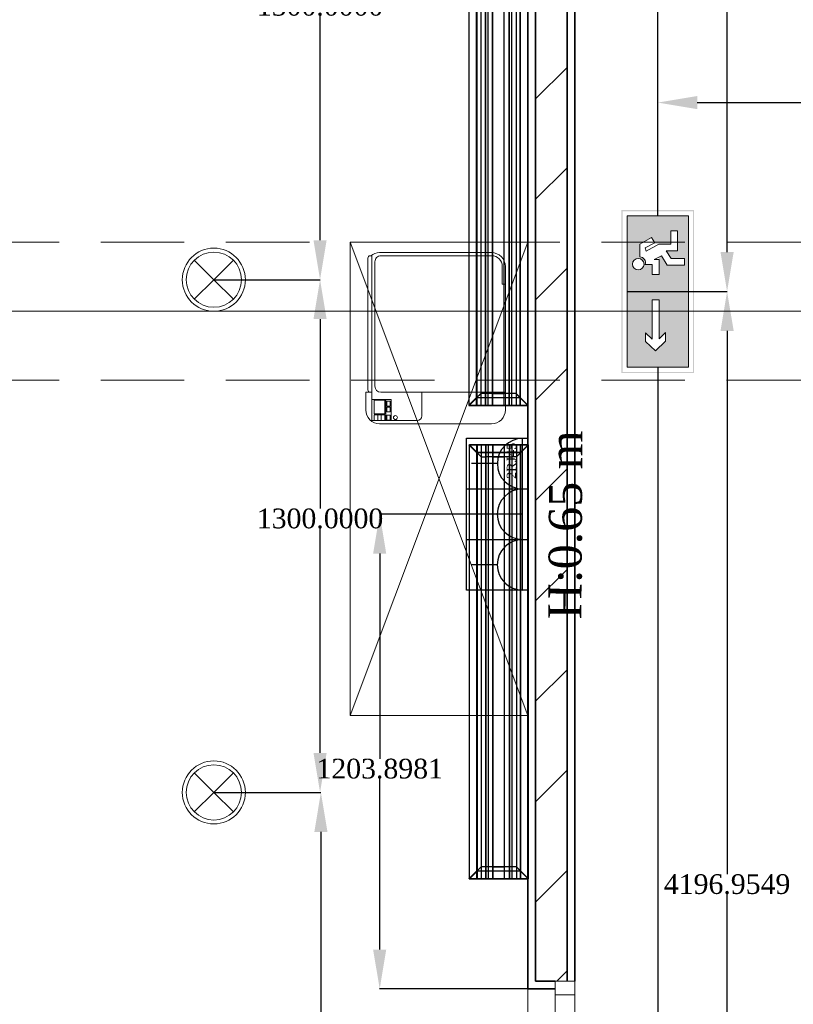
# Model space of a CAD drawing. Header units: inches. Extents: x -78787 to 29484, y -9517 to 23232.
# Tile 27 of 256: x -15382 to -13420, y -2114 to 383. Entities that reach past the tile are written whole.
import ezdxf
from ezdxf import colors
from ezdxf.entities.mleader import LeaderData, LeaderLine
from ezdxf.enums import TextEntityAlignment as Align
from ezdxf.math import Vec2, Vec3

# ---------------------------------------------------------------- set-up
doc = ezdxf.new("R2010")
doc.units = ezdxf.units.IN
doc.header["$MEASUREMENT"] = 0
doc.linetypes.add('Dot & Dashed', pattern=[670.277762, 317.5, -176.388889, 0, -176.388874])
doc.linetypes.add('Hidden', pattern=[317.5, 211.666667, -105.833333])
for name, color, linetype in [('- ავარიული განათება', 7, 'Continuous'), ('- განათება', 7, 'Continuous'), ('- მექანიკური ნაწილი', 7, 'Continuous'), ('- საშტეფცელო როზეტები', 7, 'Continuous'), ('Edges', 7, 'Continuous'), ('New_Structural - Bearing', 7, 'Continuous'), ('Structural - Bearing', 7, 'Continuous'), ('Structural - Grid', 7, 'Continuous')]:
    doc.layers.add(name, color=color, linetype=linetype)
for name, color, linetype, lineweight in [('New_Archicad Windows_Pen_No__1', 7, 'Continuous', 13), ('New_Interior - Furniture _Pen_No__1', 7, 'Continuous', 13), ('New_Structural - Bearing_Pen_No__1', 7, 'Continuous', 13), ('New_Structural - Bearing_Pen_No__6', 5, 'Continuous', 35)]:
    doc.layers.add(name, color=color, linetype=linetype, lineweight=lineweight)
for name, color, linetype, lineweight, true_color in [('New_Interior - Lamp_Pen_No__77', 7, 'Continuous', 20, 0xffeb28), ('New_Structural - Bearing_Pen_No__57', 7, 'Continuous', 25, 0xdcd214), ('Structural - Bearing_Pen_No__102', 7, 'Continuous', 13, 0xcccccc), ('Structural - Grid_Pen_No__81', 7, 'Continuous', 20, 0x6a6a6a)]:
    doc.layers.add(name, color=color, linetype=linetype, lineweight=lineweight, true_color=true_color)
doc.styles.add('CT', font='ARIALN.TTF', dxfattribs={"height": 200})
doc.styles.add('GENERATED_STYLE_2', font='txt')
doc.styles.get("Standard").update_dxf_attribs({"font": 'arial.ttf'})
doc.dimstyles.get("Standard").update_dxf_attribs({"dimtxt": 0.18, "dimasz": 0.18, "dimexe": 0.18, "dimexo": 0.0625, "dimgap": 0.09, "dimtad": 0, "dimtih": 1, "dimtoh": 1, "dimdec": 4, "dimzin": 0, "dimdsep": 46, "dimtxsty": 'Standard', "dimcen": 0.09, "dimadec": 0, "dimazin": 0, "dimtfac": 1, "dimtdec": 4, "dimtofl": 0, "dimtmove": 0, "dimatfit": 3, "dimfxl": 1, "dimtolj": 1, "dimtzin": 0, "dimarcsym": 0})

# ---------------------------------------------------------------- blocks, each defined once
blk = doc.blocks.new('Horizontal Multi-Sash Window_8')
at = {"layer": 'New_Archicad Windows_Pen_No__1', "color": 7, "linetype": 'Continuous', "lineweight": 13}
for p, q in [((-500, 70), (-480, 70)), ((-480, 70), (480, 70)), ((-480, 0), (-480, 70)), ((500, 70), (480, 70)), ((480, 0), (480, 70)), ((-500, 0), (-465, 0)), ((-500, 0), (-500, -30)), ((-500, 0), (-500, -30)), ((-465, 0), (-465, -50)), ((-465, 0), (465, 0)), ((465, -50), (465, 0)), ((465, 0), (500, 0)), ((500, 0), (500, -30)), ((500, 0), (500, -30)), ((-500, -30), (-500, -50)), ((-500, -30), (-500, -50)), ((500, -30), (500, -50)), ((500, -30), (500, -50)), ((-500, -50), (500, -50)), ((-465, -50), (-500, -50)), ((465, -50), (-465, -50)), ((500, -50), (465, -50))]:
    blk.add_line(p, q, dxfattribs=at)
blk = doc.blocks.new('Wall_52', base_point=(-39313.2, 16516.1))
at = {"layer": 'New_Structural - Bearing_Pen_No__57', "linetype": 'Continuous', "lineweight": 25, "true_color": 0xdcd214}
h = blk.add_hatch(dxfattribs=at)
h.set_pattern_fill('MASONRY_BLOCK', color=52, style=0, pattern_type=2)
h.set_pattern_definition([(45, (0, 0), (-127.2792, 127.2792), [])])
h.paths.add_polyline_path([(-39413.2, 18964.5), (-39363.2, 18964.5), (-39333.2, 18964.5), (-39333.2, 23974.3), (-39413.2, 23974.3)])
at = {"layer": 'New_Structural - Bearing_Pen_No__1', "color": 7, "linetype": 'Continuous', "lineweight": 13}
for p, q in [((-39363.2, 18964.5), (-39363.2, 18944.5)), ((-39363.2, 18964.5), (-39333.2, 18964.5)), ((-39333.2, 18964.5), (-39313.2, 18964.5))]:
    blk.add_line(p, q, dxfattribs=at)
at = {"layer": 'New_Structural - Bearing_Pen_No__6', "color": 5, "linetype": 'Continuous', "lineweight": 35}
for p, q in [((-39413.2, 23974.3), (-39413.2, 18964.5)), ((-39333.2, 18964.5), (-39333.2, 23974.3)), ((-39433.2, 18964.5), (-39433.2, 18944.5)), ((-39413.2, 18964.5), (-39363.2, 18964.5)), ((-39363.2, 18944.5), (-39433.2, 18944.5))]:
    blk.add_line(p, q, dxfattribs=at)
at = {"layer": 'New_Structural - Bearing_Pen_No__6', "color": 5, "linetype": 'Continuous', "lineweight": 35, "flags": 128}
for points in [[(-39433.2, 23974.3), (-39433.2, 18964.5)], [(-39313.2, 18964.5), (-39313.2, 23974.3)]]:
    blk.add_lwpolyline(points, dxfattribs=at)
at = {"layer": 'New_Archicad Windows_Pen_No__1', "color": 7, "linetype": 'Continuous', "lineweight": 13, "zscale": 1000, "rotation": 90}
blk.add_blockref('Horizontal Multi-Sash Window_8', (-39363.2, 18464.5), dxfattribs=at)
blk = doc.blocks.new('Standard grid marker')
at = {"layer": 'Structural - Grid_Pen_No__81', "color": 251, "linetype": 'Continuous', "lineweight": 20, "true_color": 0x6a6a6a}
blk.add_line((1000, 0), (51328.1, 0), dxfattribs=at)
at = {"layer": 'Structural - Grid_Pen_No__81', "color": 251, "lineweight": 20, "true_color": 0x6a6a6a, "style": 'GENERATED_STYLE_2'}
for tag, p in [('AC_MarkerText_1_0', (-100, -144)), ('AC_MarkerText_1_1', (52428.1, -144))]:
    blk.add_attdef(tag, text='', height=100, rotation=180, dxfattribs=at).set_placement(p, align=Align.TOP_CENTER)
blk = doc.blocks.new('Wardrobe 01')
at = {"layer": 'New_Interior - Furniture _Pen_No__1', "color": 7, "linetype": 'Continuous', "lineweight": 13}
for p, q in [((1200, 0), (0, 450)), ((0, 0), (1200, 450))]:
    blk.add_line(p, q, dxfattribs=at)
at = {"layer": 'New_Interior - Furniture _Pen_No__1', "color": 7, "linetype": 'Continuous', "lineweight": 13, "flags": 128}
blk.add_lwpolyline([(0, 0), (1200, 0), (1200, 450), (0, 450)], close=True, dxfattribs=at)
blk = doc.blocks.new('Copier Desktop')
at = {"layer": 'New_Interior - Furniture _Pen_No__1', "color": 7, "linetype": 'Continuous', "lineweight": 13}
for p, q in [((80, 354), (80, 38)), ((354, 346), (354, 354)), ((399, 346), (354, 346)), ((426, 38), (426, 319)), ((8, 12.7), (8, 130)), ((20, 142), (80, 142)), ((8, 64), (62, 64)), ((8, 51), (62, 51)), ((22, 61.5), (9.5, 61.5)), ((9.5, 61.5), (9.5, 53.5)), ((9.5, 53.5), (22, 53.5)), ((22, 53.5), (22, 61.5)), ((42, 61.5), (30, 61.5)), ((30, 61.5), (30, 53.5)), ((30, 53.5), (42, 53.5)), ((42, 53.5), (42, 61.5)), ((57, 61.5), (45, 61.5)), ((45, 61.5), (45, 53.5)), ((45, 53.5), (57, 53.5)), ((57, 53.5), (57, 61.5)), ((62, 15), (62, 64)), ((23, 48), (8, 48)), ((8, 48), (8, 21)), ((8, 39), (23, 39)), ((8, 30), (23, 30)), ((23, 21), (23, 48)), ((60, 48), (25, 48)), ((25, 48), (25, 21)), ((60, 21), (60, 48)), ((8, 21), (23, 21)), ((8, 15), (80, 15)), ((25, 21), (60, 21)), ((95, 23), (411, 23))]:
    blk.add_line(p, q, dxfattribs=at)
at = {"layer": 'New_Interior - Furniture _Pen_No__1', "color": 7, "linetype": 'Continuous', "lineweight": 13, "flags": 128}
for points in [[(35, 0), (80, 0), (80, 15), (426, 15), (426, 12.7, 0.174158), (434, 35), (434, 319, 0.414214), (399, 354), (35, 354, 0.414214), (0, 319), (0, 35, 0.414214)], [(80, 15), (80, 11, 0.414214), (86, 5), (420, 5, 0.414214), (426, 11), (426, 15)]]:
    blk.add_lwpolyline(points, format="xyb", close=True, dxfattribs=at)
at = {"layer": 'New_Interior - Furniture _Pen_No__1', "color": 7, "linetype": 'Continuous', "lineweight": 13}
blk.add_circle((15.8, 75), 5, dxfattribs=at)
for centre, radius, start, end in [((399, 319), 27, 0, 90), ((20, 130), 12, 90, 180), ((95, 38), 15, 180, 270), ((411, 38), 15, 270, 0)]:
    blk.add_arc(centre, radius, start, end, dxfattribs=at)
blk = doc.blocks.new('Beam_11', base_point=(-47008.8, 20663))
at = {"layer": 'Structural - Bearing_Pen_No__102', "color": 254, "linetype": 'Hidden', "lineweight": 13, "true_color": 0xcccccc}
for p, q in [((-40833.8, 20838), (-35183.8, 20838)), ((-40833.8, 20488), (-35183.8, 20488))]:
    blk.add_line(p, q, dxfattribs=at)
at = {"layer": 'Structural - Bearing_Pen_No__102', "color": 254, "linetype": 'Dot & Dashed', "lineweight": 13, "true_color": 0xcccccc}
blk.add_line((-47008.8, 20663), (991.2, 20663), dxfattribs=at)
blk = doc.blocks.new('2 cali internetis rozeti')
at = {"layer": '- საშტეფცელო როზეტები', "color": 5}
for p, q in [((-9463.5, -8848.5), (-9463.5, -8783.2)), ((-9527.6, -8912.7), (-9399.3, -8912.7))]:
    blk.add_line(p, q, dxfattribs=at)
blk.add_arc((-9463.5, -8912.7), 64.1, 0, 180, dxfattribs=at)
at = {"layer": '- საშტეფცელო როზეტები', "color": 1, "insert": (-9502, -8872.5), "char_height": 23.657, "attachment_point": 1}
blk.add_mtext_dynamic_manual_height_columns('{\\fSylfaen|b0|i0|c0|p18;2RJ45}', width=4.298, gutter_width=0.0538, heights=[0], dxfattribs=at)
blk = doc.blocks.new('3-იანი ჩარჩო')
at = {"layer": '- საშტეფცელო როზეტები', "color": 5}
for points in [[(8472, 3410.2), (8472, 3565.2), (8600.2, 3565.2)], [(8600.2, 3565.2), (8728.5, 3565.2)], [(8600.2, 3565.2), (8600.2, 3410.2)], [(8728.5, 3565.2), (8856.8, 3565.2), (8856.8, 3410.2), (8728.5, 3410.2)], [(8728.5, 3565.2), (8728.5, 3410.2)], [(8600.2, 3410.2), (8472, 3410.2)], [(8728.5, 3410.2), (8600.2, 3410.2)]]:
    blk.add_lwpolyline(points, dxfattribs=at)
blk = doc.blocks.new('- საშტეფცელო როზეტი IP22')
at = {"layer": '- საშტეფცელო როზეტები', "color": 5}
for p, q in [((8536.7, 3822.7), (8536.7, 3888.1)), ((8472.6, 3758.6), (8600.9, 3758.6))]:
    blk.add_line(p, q, dxfattribs=at)
blk.add_arc((8536.7, 3758.6), 64.1, 0, 180, dxfattribs=at)
blk = doc.blocks.new('Recessed Spot')
at = {"layer": 'New_Interior - Lamp_Pen_No__77', "color": 2, "linetype": 'Continuous', "lineweight": 20, "true_color": 0xffeb28}
for q in [(-49.5, 49.5), (49.5, 49.5), (-49.5, -49.5), (49.5, -49.5)]:
    blk.add_line((0, 0), q, dxfattribs=at)
at = {"layer": 'New_Interior - Lamp_Pen_No__77', "color": 2, "linetype": 'Continuous', "lineweight": 20, "true_color": 0xffeb28, "flags": 128}
blk.add_lwpolyline([(80, 0, 1), (-80, 0, 1)], format="xyb", close=True, dxfattribs=at)
at = {"layer": 'New_Interior - Lamp_Pen_No__77', "color": 2, "linetype": 'Continuous', "lineweight": 20, "true_color": 0xffeb28}
blk.add_circle((0, 0), 70, dxfattribs=at)
blk = doc.blocks.new('lineardiffplan')
blk.add_lwpolyline([(393.1, 274.9), (1492.8, 274.9), (1492.8, 124.4), (393.1, 124.4)], close=True)
at = {"layer": 'Edges'}
for p, q in [((392.8, 274.9), (392.8, 274.6)), ((393.1, 274.9), (392.8, 274.9)), ((422.8, 244.9), (392.8, 274.9)), ((393.1, 274.9), (393.2, 274.8)), ((393.2, 274.8), (412.7, 255.3)), ((1462.8, 244.9), (1492.8, 274.9)), ((1472.9, 255.3), (1492.4, 274.8)), ((1492.4, 274.8), (1492.5, 274.9)), ((1492.8, 274.9), (1492.5, 274.9)), ((1492.8, 274.5), (1492.8, 274.9)), ((392.8, 274.6), (392.9, 274.5)), ((392.9, 125.2), (392.9, 274.5)), ((412.4, 255), (392.9, 274.5)), ((1492.8, 255.3), (392.9, 255.3)), ((392.9, 254.9), (1492.8, 254.9)), ((412.4, 144.7), (412.4, 255)), ((412.8, 254.6), (412.4, 255)), ((412.7, 255.3), (413.1, 254.9)), ((412.8, 145.1), (412.8, 254.6)), ((412.8, 254.6), (422.8, 244.6)), ((413.1, 254.9), (423.1, 244.9)), ((1472.5, 254.9), (1462.5, 244.9)), ((1462.9, 244.6), (1472.8, 254.5)), ((1472.9, 255.3), (1472.5, 254.9)), ((1472.8, 254.5), (1473.2, 254.9)), ((1472.8, 254.5), (1472.8, 145.3)), ((1473.2, 254.9), (1492.8, 274.5)), ((1473.2, 144.9), (1473.2, 254.9)), ((1492.8, 274.5), (1492.8, 274.5)), ((1492.8, 125.4), (1492.8, 274.5)), ((392.9, 244.9), (1492.8, 244.9)), ((392.9, 233.2), (1492.8, 233.2)), ((392.9, 233), (1492.8, 233)), ((392.9, 226.8), (1492.8, 226.8)), ((392.9, 226.5), (1492.8, 226.5)), ((422.8, 244.6), (422.8, 244.9)), ((422.8, 244.9), (423.1, 244.9)), ((422.8, 244.6), (422.8, 244.6)), ((422.8, 244.6), (422.8, 233.2)), ((422.8, 233), (422.8, 233.2)), ((422.8, 226.8), (422.8, 233)), ((422.8, 226.5), (422.8, 226.8)), ((422.8, 214.9), (422.8, 226.5)), ((423.1, 244.9), (423.1, 244.9)), ((1462.5, 244.9), (1462.5, 244.9)), ((1462.5, 244.9), (1462.8, 244.9)), ((1462.8, 244.9), (1462.9, 244.6)), ((1462.8, 244.5), (1462.9, 244.6)), ((1462.8, 233.2), (1462.8, 244.5)), ((1462.8, 233), (1462.8, 233.2)), ((1462.8, 226.8), (1462.8, 233)), ((1462.8, 226.5), (1462.8, 226.8)), ((1462.8, 214.9), (1462.8, 226.5)), ((392.9, 214.9), (1492.8, 214.9)), ((1492.8, 214.8), (392.9, 214.8)), ((422.4, 214.9), (422.3, 214.9)), ((422.8, 214.9), (422.4, 214.9)), ((422.8, 184.9), (422.8, 214.9)), ((423.2, 214.9), (422.8, 214.9)), ((423.2, 214.8), (422.8, 214.9)), ((423.2, 214.8), (423.2, 214.9)), ((423.2, 214.8), (423.2, 184.9)), ((1462.8, 214.9), (1462.4, 214.9)), ((1462.4, 214.9), (1462.4, 214.8)), ((1462.8, 214.9), (1462.4, 214.8)), ((1462.4, 184.9), (1462.4, 214.8)), ((1462.8, 214.9), (1462.8, 184.9)), ((1462.8, 214.9), (1463.2, 214.9)), ((1463.2, 214.9), (1463.3, 214.9)), ((1492.8, 184.9), (392.9, 184.9)), ((422.4, 184.9), (422.3, 184.9)), ((422.8, 184.9), (422.4, 184.9)), ((422.8, 184.9), (423.2, 184.9)), ((422.8, 173.2), (422.8, 184.9)), ((1462.4, 184.9), (1462.8, 184.9)), ((1462.8, 173.2), (1462.8, 184.9)), ((1463.2, 184.9), (1462.8, 184.9)), ((1463.2, 184.9), (1463.3, 184.9)), ((392.8, 124.9), (422.8, 154.9)), ((392.9, 173.2), (1492.8, 173.2)), ((392.9, 173), (1492.8, 173)), ((392.9, 166.8), (1492.8, 166.8)), ((392.9, 166.5), (1492.8, 166.5)), ((392.9, 154.9), (1492.8, 154.9)), ((412.8, 145.1), (422.8, 155.1)), ((423.1, 154.8), (413.1, 144.9)), ((422.8, 173), (422.8, 173.2)), ((422.8, 173), (422.8, 166.8)), ((422.8, 166.5), (422.8, 166.8)), ((422.8, 155.1), (422.8, 166.5)), ((422.8, 154.9), (422.8, 155.1)), ((422.8, 155.1), (422.8, 155.1)), ((423.1, 154.8), (422.8, 154.9)), ((423.1, 154.8), (423.1, 154.9)), ((1462.5, 154.8), (1462.4, 154.9)), ((1462.8, 154.9), (1462.5, 154.8)), ((1462.5, 154.8), (1472.4, 144.9)), ((1462.8, 173), (1462.8, 173.2)), ((1462.8, 166.8), (1462.8, 173)), ((1462.8, 166.5), (1462.8, 166.8)), ((1462.8, 155.3), (1462.8, 166.5)), ((1462.9, 155.2), (1462.8, 155.3)), ((1462.9, 155.2), (1462.8, 154.9)), ((1462.8, 154.9), (1492.8, 124.9)), ((1472.8, 145.3), (1462.9, 155.2)), ((392.9, 125.2), (392.8, 125.1)), ((392.8, 125.1), (392.8, 124.9)), ((392.8, 124.9), (393.1, 124.9)), ((1492.8, 144.9), (392.9, 144.9)), ((392.9, 125.2), (412.4, 144.7)), ((392.9, 144.5), (1492.8, 144.5)), ((393.2, 124.9), (393.1, 124.9)), ((412.7, 144.5), (393.2, 124.9)), ((412.8, 145.1), (412.4, 144.7)), ((412.7, 144.5), (413.1, 144.9)), ((1472.4, 144.9), (1472.8, 144.5)), ((1473.2, 144.9), (1472.8, 145.3)), ((1472.8, 144.5), (1492.4, 124.9)), ((1473.2, 144.9), (1492.8, 125.4)), ((1492.4, 124.9), (1492.8, 124.9)), ((1492.4, 124.9), (1492.4, 124.9)), ((1492.8, 125.3), (1492.8, 125.4)), ((1492.8, 124.9), (1492.8, 125.3))]:
    blk.add_line(p, q, dxfattribs=at)
blk = doc.blocks.new('_DotSmall')
at = {"color": 0, "linetype": 'ByBlock', "const_width": 0.5}
blk.add_lwpolyline([(-0.0625, 0, 1), (0.0625, 0, 1)], format="xyb", close=True, dxfattribs=at)
blk = doc.blocks.new('*D655')
at = {"layer": '- განათება', "color": 0, "lineweight": -2, "transparency": 16777216}
for p, q in [((-14889.7, 1023.4), (-14620.2, 1023.4)), ((-14620.3, 923.4), (-14620.3, 443.1)), ((-14620.3, -176.6), (-14620.3, 391.9)), ((-14889.7, -276.6), (-14620.2, -276.6))]:
    blk.add_line(p, q, dxfattribs=at)
at = {"layer": '- განათება', "color": 0, "transparency": 16777216}
for points in [[(-14637, 923.4), (-14603.7, 923.4), (-14620.3, 1023.4)], [(-14637, -176.6), (-14603.7, -176.6), (-14620.3, -276.6)]]:
    blk.add_solid(points, dxfattribs=at)
at = {"layer": 'Defpoints', "color": 0, "transparency": 16777216}
for p in [(-14889.8, 1023.4), (-14889.8, -276.6), (-14620.3, -276.6)]:
    blk.add_point(p, dxfattribs=at)
at = {"layer": '- განათება', "color": 0, "transparency": 16777216, "insert": (-14620.3, 417.5), "char_height": 50, "attachment_point": 5}
blk.add_mtext('\\A1;{\\fSylfaen|b0|i0|c0|p18;1300.0000}', dxfattribs=at)
blk = doc.blocks.new('*D656')
at = {"layer": '- განათება', "color": 0, "lineweight": -2, "transparency": 16777216}
for p, q in [((-14889.7, -276.6), (-14620.2, -276.6)), ((-14620.3, -376.6), (-14620.3, -856.9)), ((-14620.3, -1476.6), (-14620.3, -908.1)), ((-14889.7, -1576.6), (-14620.2, -1576.6))]:
    blk.add_line(p, q, dxfattribs=at)
at = {"layer": '- განათება', "color": 0, "transparency": 16777216}
for points in [[(-14637, -376.6), (-14603.7, -376.6), (-14620.3, -276.6)], [(-14637, -1476.6), (-14603.7, -1476.6), (-14620.3, -1576.6)]]:
    blk.add_solid(points, dxfattribs=at)
at = {"layer": 'Defpoints', "color": 0, "transparency": 16777216}
for p in [(-14889.8, -276.6), (-14889.8, -1576.6), (-14620.3, -1576.6)]:
    blk.add_point(p, dxfattribs=at)
at = {"layer": '- განათება', "color": 0, "transparency": 16777216, "insert": (-14620.3, -882.5), "char_height": 50, "attachment_point": 5}
blk.add_mtext('\\A1;{\\fSylfaen|b0|i0|c0|p18;1300.0000}', dxfattribs=at)
blk = doc.blocks.new('*D657')
at = {"layer": '- განათება', "color": 0, "lineweight": -2, "transparency": 16777216}
for p, q in [((-14889.7, -1576.6), (-14618, -1576.6)), ((-14618.2, -1676.6), (-14618.2, -2158)), ((-14618.2, -2776.6), (-14618.2, -2209.2)), ((-14889.7, -2876.6), (-14618, -2876.6))]:
    blk.add_line(p, q, dxfattribs=at)
at = {"layer": '- განათება', "color": 0, "transparency": 16777216}
for points in [[(-14634.8, -1676.6), (-14601.5, -1676.6), (-14618.2, -1576.6)], [(-14634.8, -2776.6), (-14601.5, -2776.6), (-14618.2, -2876.6)]]:
    blk.add_solid(points, dxfattribs=at)
at = {"layer": 'Defpoints', "color": 0, "transparency": 16777216}
for p in [(-14889.8, -1576.6), (-14889.8, -2876.6), (-14618.2, -2876.6)]:
    blk.add_point(p, dxfattribs=at)
at = {"layer": '- განათება', "color": 0, "transparency": 16777216, "insert": (-14618.2, -2183.6), "char_height": 50, "attachment_point": 5}
blk.add_mtext('\\A1;{\\fSylfaen|b0|i0|c0|p18;1300.0000}', dxfattribs=at)
blk = doc.blocks.new('*D1209')
at = {"layer": '- საშტეფცელო როზეტები', "color": 0, "lineweight": -2, "transparency": 16777216}
for p, q in [((-14106.5, -871.2), (-14469.2, -871.2)), ((-14469, -971.2), (-14469, -1491.1)), ((-14469, -1975.1), (-14469, -1542.5)), ((-14093.6, -2075.1), (-14469.2, -2075.1))]:
    blk.add_line(p, q, dxfattribs=at)
at = {"layer": '- საშტეფცელო როზეტები', "color": 0, "transparency": 16777216}
for points in [[(-14485.7, -971.2), (-14452.4, -971.2), (-14469, -871.2)], [(-14485.7, -1975.1), (-14452.4, -1975.1), (-14469, -2075.1)]]:
    blk.add_solid(points, dxfattribs=at)
at = {"layer": 'Defpoints', "color": 0, "transparency": 16777216}
for p in [(-14469, -871.2), (-14106.5, -871.2), (-14093.5, -2075.1)]:
    blk.add_point(p, dxfattribs=at)
at = {"layer": '- საშტეფცელო როზეტები', "color": 0, "transparency": 16777216, "insert": (-14469, -1516.8), "char_height": 50, "attachment_point": 5}
blk.add_mtext('\\A1;{\\fSylfaen|b0|i0|c0|p18;1203.8981}', dxfattribs=at)
blk = doc.blocks.new('ექსიტიი')
at = {"layer": '- ავარიული განათება', "linetype": 'Continuous', "lineweight": 35}
h = blk.add_hatch(color=7, dxfattribs=at)
h.paths.add_polyline_path([(-16445, -14820.3), (-15390.6, -14820.3), (-15390.6, -14349.4), (-16445, -14349.4)])
h.paths.add_polyline_path([(-15397.3, -14813.4), (-16437.8, -14813.4), (-16437.8, -14356.3), (-15397.3, -14356.3)], flags=0)
at = {"layer": '- ავარიული განათება', "transparency": 33554687}
h = blk.add_hatch(color=3, dxfattribs=at)
h.dxf.hatch_style = 1
h.paths.add_polyline_path([(-16408.1, -14386.1), (-16408.1, -14784.7), (-15427.6, -14784.7), (-15427.6, -14386.1)])
h.paths.add_polyline_path([(-15863, -14548.3), (-15610.3, -14548.3), (-15649.7, -14504.6), (-15594.1, -14504.6), (-15533.9, -14570.2), (-15596.7, -14635.1), (-15651.9, -14635.1), (-15610.8, -14592.8), (-15863, -14592.8)], flags=16)
h.paths.add_polyline_path([(-16057.2, -14458.4, -1), (-16131.7, -14458.4, -1)], flags=16)
h.paths.add_polyline_path([(-16028.8, -14548.3), (-16028.8, -14592.8), (-16141.3, -14592.8), (-16149.6, -14609.7), (-16089.2, -14646.5), (-16089.2, -14757.7), (-16132.6, -14757.7), (-16132.6, -14671.1), (-16180.7, -14638.2), (-16180.7, -14711.9), (-16310.3, -14711.9), (-16310.3, -14670.1), (-16224.8, -14670.1), (-16224.8, -14569.8), (-16267.9, -14544.8), (-16223.4, -14468.8), (-16141.5, -14468.8, 0.505536), (-16092.1, -14502.8), (-16092.1, -14548.3)], flags=16)
at = {"layer": '- ავარიული განათება', "color": 7, "linetype": 'Continuous', "lineweight": 13}
for p, q in [((-15427.6, -14386.1), (-16408.1, -14386.1)), ((-16408.1, -14386.1), (-16408.1, -14784.7)), ((-15427.6, -14784.7), (-15427.6, -14386.1)), ((-16223.4, -14468.8), (-16267.9, -14544.8)), ((-16141.5, -14468.8), (-16223.4, -14468.8)), ((-16233.3, -14564.8), (-16200.4, -14503)), ((-16180, -14508.6), (-16224.8, -14591.8)), ((-16200.4, -14503), (-16180, -14508.6)), ((-16092.1, -14548.3), (-16092.1, -14502.8)), ((-15594.1, -14504.6), (-15649.7, -14504.6)), ((-15649.7, -14504.6), (-15610.3, -14548.3)), ((-15533.9, -14570.2), (-15594.1, -14504.6)), ((-16267.9, -14544.8), (-16233.3, -14564.8)), ((-16224.8, -14591.8), (-16224.8, -14670.1)), ((-16149.6, -14609.7), (-16126, -14561.5)), ((-16126, -14561.5), (-16126, -14592.8)), ((-16126, -14592.8), (-16028.8, -14592.8)), ((-16028.8, -14548.3), (-16092.1, -14548.3)), ((-16028.8, -14592.8), (-16028.8, -14548.3)), ((-15610.3, -14548.3), (-15863, -14548.3)), ((-15863, -14548.3), (-15863, -14592.8)), ((-15863, -14592.8), (-15610.8, -14592.8)), ((-15610.8, -14592.8), (-15651.9, -14635.1)), ((-15596.7, -14635.1), (-15533.9, -14570.2)), ((-16180.7, -14711.9), (-16180.7, -14638.2)), ((-16180.7, -14638.2), (-16132.6, -14671.1)), ((-16089.2, -14646.5), (-16149.6, -14609.7)), ((-16089.2, -14757.7), (-16089.2, -14646.5)), ((-15651.9, -14635.1), (-15596.7, -14635.1)), ((-16224.8, -14670.1), (-16310.3, -14670.1)), ((-16310.3, -14670.1), (-16310.3, -14711.9)), ((-16310.3, -14711.9), (-16180.7, -14711.9)), ((-16132.6, -14671.1), (-16132.6, -14757.7)), ((-16408.1, -14784.7), (-15427.6, -14784.7)), ((-16132.6, -14757.7), (-16089.2, -14757.7))]:
    blk.add_line(p, q, dxfattribs=at)
for centre, start, end in [((-16104.3, -14467.6), 181.79553, 289.06844), ((-16094.5, -14458.4), 360, 180), ((-16094.5, -14458.4), 180, 0)]:
    blk.add_arc(centre, 37.2, start, end, dxfattribs=at)
blk = doc.blocks.new('*D1361')
at = {"layer": '- ავარიული განათება', "color": 0, "lineweight": -2, "transparency": 16777216}
for p, q in [((-13973.4, 2954.7), (-13587.4, 2954.7)), ((-13587.6, 2854.7), (-13587.6, 726.4)), ((-13587.6, -206.5), (-13587.6, 675)), ((-13841.3, -306.5), (-13587.4, -306.5))]:
    blk.add_line(p, q, dxfattribs=at)
at = {"layer": '- ავარიული განათება', "color": 0, "transparency": 16777216}
for points in [[(-13604.3, 2854.7), (-13570.9, 2854.7), (-13587.6, 2954.7)], [(-13604.3, -206.5), (-13570.9, -206.5), (-13587.6, -306.5)]]:
    blk.add_solid(points, dxfattribs=at)
at = {"layer": 'Defpoints', "color": 0, "transparency": 16777216}
for p in [(-13973.5, 2954.7), (-13841.3, -306.5), (-13587.6, -306.5)]:
    blk.add_point(p, dxfattribs=at)
at = {"layer": '- ავარიული განათება', "color": 0, "transparency": 16777216, "insert": (-13587.6, 700.7), "char_height": 50, "attachment_point": 5}
blk.add_mtext('\\A1;{\\fSylfaen|b0|i0|c0|p18;3261.1907}', dxfattribs=at)
blk = doc.blocks.new('*D1362')
at = {"layer": '- ავარიული განათება', "color": 0, "lineweight": -2, "transparency": 16777216}
for p, q in [((-13763.2, -114.4), (-13763.2, 172.7)), ((-13663.2, 172.5), (-13249.6, 172.5)), ((-12806, 172.5), (-12950.4, 172.5)), ((-12706, -523.3), (-12706, 172.7))]:
    blk.add_line(p, q, dxfattribs=at)
at = {"layer": '- ავარიული განათება', "color": 0, "transparency": 16777216}
for points in [[(-13663.2, 189.2), (-13663.2, 155.8), (-13763.2, 172.5)], [(-12806, 189.2), (-12806, 155.8), (-12706, 172.5)]]:
    blk.add_solid(points, dxfattribs=at)
at = {"layer": 'Defpoints', "color": 0, "transparency": 16777216}
for p in [(-12706, 172.5), (-13763.2, -114.5), (-12706, -523.3)]:
    blk.add_point(p, dxfattribs=at)
at = {"layer": '- ავარიული განათება', "color": 0, "transparency": 16777216, "insert": (-13100, 172.5), "char_height": 50, "attachment_point": 5}
blk.add_mtext('\\A1;{\\fSylfaen|b0|i0|c0|p18;1057.2307}', dxfattribs=at)
blk = doc.blocks.new('*D1363')
at = {"layer": '- ავარიული განათება', "color": 0, "lineweight": -2, "transparency": 16777216}
for p, q in [((-13841.3, -306.5), (-13587.4, -306.5)), ((-13587.6, -406.5), (-13587.6, -1783.9)), ((-13587.6, -4403.5), (-13587.6, -1835.3)), ((-13496, -4503.5), (-13587.8, -4503.5))]:
    blk.add_line(p, q, dxfattribs=at)
at = {"layer": '- ავარიული განათება', "color": 0, "transparency": 16777216}
for points in [[(-13604.3, -406.5), (-13570.9, -406.5), (-13587.6, -306.5)], [(-13604.3, -4403.5), (-13570.9, -4403.5), (-13587.6, -4503.5)]]:
    blk.add_solid(points, dxfattribs=at)
at = {"layer": 'Defpoints', "color": 0, "transparency": 16777216}
for p in [(-13841.3, -306.5), (-13587.6, -4503.5), (-13495.9, -4503.5)]:
    blk.add_point(p, dxfattribs=at)
at = {"layer": '- ავარიული განათება', "color": 0, "transparency": 16777216, "insert": (-13587.6, -1809.6), "char_height": 50, "attachment_point": 5}
blk.add_mtext('\\A1;{\\fSylfaen|b0|i0|c0|p18;4196.9549}', dxfattribs=at)

msp = doc.modelspace()

# ---------------------------------------------------------------- linework, layer by layer
at = {"layer": '- ავარიული განათება', "color": 3}
for points in [[(-13763.23958, -114.50616), (-13763.23958, 3993.4939)], [(-13763.23958, -498.53778), (-13763.23958, -2793.5)]]:
    msp.add_lwpolyline(points, dxfattribs=at)

# ---------------------------------------------------------------- block references
at = {"layer": '- ავარიული განათება', "xscale": -0.3916661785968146, "yscale": 0.3916661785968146, "zscale": 0.3916661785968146, "rotation": 90}
msp.add_blockref('ექსიტიი', (-19475.84572, -6541.02051), dxfattribs=at)
at = {"layer": '- განათება', "color": 2, "linetype": 'Continuous', "lineweight": 20, "true_color": 0xffeb28, "zscale": 1000}
for p in [(-14889.79353, -276.64486), (-14889.79353, -1576.64486)]:
    msp.add_blockref('Recessed Spot', p, dxfattribs=at)
at = {"layer": '- მექანიკური ნაწილი', "xscale": -1, "rotation": 90}
for p in [(-13967.90803, 897.31432), (-13967.08229, -302.7194)]:
    msp.add_blockref('lineardiffplan', p, dxfattribs=at)
at = {"layer": '- საშტეფცელო როზეტები', "color": 5, "rotation": 90}
msp.add_blockref('3-იანი ჩარჩო', (-10683.30239, -9535.57487), dxfattribs=at)
at = {"layer": '- საშტეფცელო როზეტები', "rotation": 90}
for name, p in [('2 cali internetis rozeti', (-23019.1418, 8720.52592)), ('- საშტეფცელო როზეტი IP22', (-10347.92011, -9407.94511)), ('- საშტეფცელო როზეტი IP22', (-10347.92011, -9536.21206))]:
    msp.add_blockref(name, p, dxfattribs=at)
at = {"layer": 'New_Interior - Furniture _Pen_No__1', "color": 7, "linetype": 'Continuous', "lineweight": 13, "xscale": -1, "zscale": 1000, "rotation": 270}
for name, p in [('Wardrobe 01', (-14543.50594, -1381.64486)), ('Copier Desktop', (-14504.13276, -641.95272))]:
    msp.add_blockref(name, p, dxfattribs=at)
at = {"layer": 'New_Structural - Bearing', "color": 7, "lineweight": 35}
msp.add_blockref('Wall_52', (-13973.50594, -4503.4769), dxfattribs=at)
at = {"layer": 'Structural - Bearing', "color": 254, "lineweight": 13, "true_color": 0xcccccc}
msp.add_blockref('Beam_11', (-21669.06848, -356.64486), dxfattribs=at)
at = {"layer": 'Structural - Grid', "color": 8, "linetype": 'Continuous', "lineweight": 15, "zscale": 1000, "rotation": 180}
msp.add_blockref('Standard grid marker', (29284.00379, -356.64486), dxfattribs=at)

# ---------------------------------------------------------------- texts
at = {"layer": '- საშტეფცელო როზეტები', "color": 5, "insert": (-14038.76332, -658.39803), "char_height": 83.9644685, "attachment_point": 3, "rotation": 89.68932566}
msp.add_mtext_dynamic_manual_height_columns('{\\fSylfaen|b0|i0|c0|p18;H:0.65 m}', width=710.9466492, gutter_width=1.70068, heights=[0], dxfattribs=at)

# ---------------------------------------------------------------- dimensions: what is measured, and where the dimension line sits
at = {"layer": '- ავარიული განათება', "color": 1}
for base, p1, p2, picture, middle in [((-13587.60784, -306.52197), (-13973.50594, 2954.66871), (-13841.31583, -306.52197), '*D1361', (-13587.60784, 700.68334)), ((-13587.60784, -4503.4769), (-13841.31583, -306.52197), (-13495.91649, -4503.4769), '*D1363', (-13587.60784, -1809.57014))]:
    dim = msp.add_linear_dim(base=base, p1=p1, p2=p2, angle=270, text='{\\fSylfaen|b0|i0|c0|p18;<>}', dimstyle='Standard', override={"dimtxt": 50, "dimasz": 100}, dxfattribs=at)
    dim.commit()
    dim.dimension.update_dxf_attribs({"geometry": picture, "text_midpoint": middle, "dimtype": 160})
dim = msp.add_linear_dim(base=(-12706.00885, 172.5), p1=(-13763.23958, -114.50616), p2=(-12706.00885, -523.31666), text='{\\fSylfaen|b0|i0|c0|p18;<>}', dimstyle='Standard', override={"dimtxt": 50, "dimasz": 100}, dxfattribs=at)
dim.commit()
dim.dimension.update_dxf_attribs({"geometry": '*D1362', "text_midpoint": (-13100, 172.5), "dimtype": 160})
at = {"layer": '- განათება', "color": 1}
for base, p1, p2, picture, middle in [((-14620.33719, -276.64486), (-14889.79353, 1023.35514), (-14889.79353, -276.64486), '*D655', (-14620.33719, 417.5)), ((-14620.33719, -1576.64486), (-14889.79353, -276.64486), (-14889.79353, -1576.64486), '*D656', (-14620.33719, -882.5)), ((-14618.18185, -2876.64486), (-14889.79353, -1576.64486), (-14889.79353, -2876.64486), '*D657', (-14618.18185, -2183.61067))]:
    dim = msp.add_linear_dim(base=base, p1=p1, p2=p2, angle=270, text='{\\fSylfaen|b0|i0|c0|p18;<>}', dimstyle='Standard', override={"dimtxt": 50, "dimasz": 100}, dxfattribs=at)
    dim.commit()
    dim.dimension.update_dxf_attribs({"geometry": picture, "text_midpoint": middle, "dimtype": 160})
at = {"layer": '- საშტეფცელო როზეტები', "color": 1}
dim = msp.add_linear_dim(base=(-14469.03436, -871.20351), p1=(-14093.50594, -2075.10165), p2=(-14106.47709, -871.20351), angle=90, text='{\\fSylfaen|b0|i0|c0|p18;<>}', dimstyle='Standard', override={"dimtxt": 50, "dimasz": 100}, dxfattribs=at)
dim.commit()
dim.dimension.update_dxf_attribs({"geometry": '*D1209', "text_midpoint": (-14469.03436, -1516.80954), "dimtype": 160})

# ---------------------------------------------------------------- leaders
at = {"layer": '- მექანიკური ნაწილი', "color": 7}
ml = msp.add_multileader_mtext('Standard', dxfattribs=at)
ml.set_content('{\\fSylfaen|b1|i0|c0|p18;\\C1;DB-HVAC\\C7;  \\fSylfaen|b0|i0|c0|p18;\\C1;QF-14          \\C7;N2XH-3X2.5}', color=7, style='CT')
ml.set_leader_properties()
ml.set_arrow_properties(name='DOTSMALL')
ml.build(insert=Vec2(0, 0))
ml.multileader.update_dxf_attribs({"has_dogleg": 0, "text_left_attachment_type": 6, "text_right_attachment_type": 6, "dogleg_length": 9, "arrow_head_size": 172.53719})
ctx = ml.context
ctx.base_point, ctx.char_height, ctx.arrow_head_size, ctx.landing_gap_size, ctx.plane_origin = Vec3(-14019.30061, 703.09797), 171.3007828, 172.53719, 57.5124, Vec3(-30378.15521, -10325.17571)
ctx.left_attachment, ctx.right_attachment, ctx.text_align_type = 6, 6, 1
notes = []
notes.append((ctx, [(0, (1, 1, 0), (-12007.20619, 703.09797), (-1, 0), 6.4932, [(2, [(-11316.45431, -1438.5)], 0, [])])]))
ctx.mtext.insert, ctx.mtext.width, ctx.mtext.defined_height, ctx.mtext.alignment, ctx.mtext.flow_direction = Vec3(-13016.5, 908.65891), 2531.4263669, 243.98464, 2, 5
ml = msp.add_multileader_mtext('Standard', dxfattribs=at)
ml.set_content('{\\fSylfaen|b1|i0|c0|p18;\\C1;DB-HVAC\\C7;  \\fSylfaen|b0|i0|c0|p18;\\C1;QF-14          \\C7;N2XH-3X2.5}', color=7, style='CT')
ml.set_leader_properties()
ml.set_arrow_properties(name='DOTSMALL')
ml.build(insert=Vec2(0, 0))
ml.multileader.update_dxf_attribs({"has_dogleg": 0, "text_left_attachment_type": 6, "text_right_attachment_type": 6, "dogleg_length": 9, "arrow_head_size": 172.53719})
ctx = ml.context
ctx.base_point, ctx.char_height, ctx.arrow_head_size, ctx.landing_gap_size, ctx.plane_origin = Vec3(-14019.30061, 703.09797), 171.3007828, 172.53719, 57.5124, Vec3(-30378.15521, -10325.17571)
ctx.left_attachment, ctx.right_attachment, ctx.text_align_type = 6, 6, 1
notes.append((ctx, [(0, (1, 1, 0), (-12007.20619, 703.09797), (-1, 0), 6.4932, [(2, [(-12657, -2961)], 0, [])])]))
ctx.mtext.insert, ctx.mtext.width, ctx.mtext.defined_height, ctx.mtext.alignment, ctx.mtext.flow_direction = Vec3(-13016.5, 908.65891), 2531.4263669, 243.98464, 2, 5
for ctx, leaders in notes:
    for number, flags, end, landing, length, lines in leaders:
        leader = LeaderData()
        leader.index, (leader.has_last_leader_line, leader.has_dogleg_vector, leader.attachment_direction) = number, flags
        leader.last_leader_point, leader.dogleg_vector, leader.dogleg_length = Vec3(end), Vec3(landing), length
        for number, points, colour, breaks in lines:
            line = LeaderLine()
            line.index, line.vertices, line.color, line.breaks = number, Vec3.list(points), colors.encode_raw_color(colour), breaks
            leader.lines.append(line)
        ctx.leaders.append(leader)

doc.saveas('drawing.dxf')
